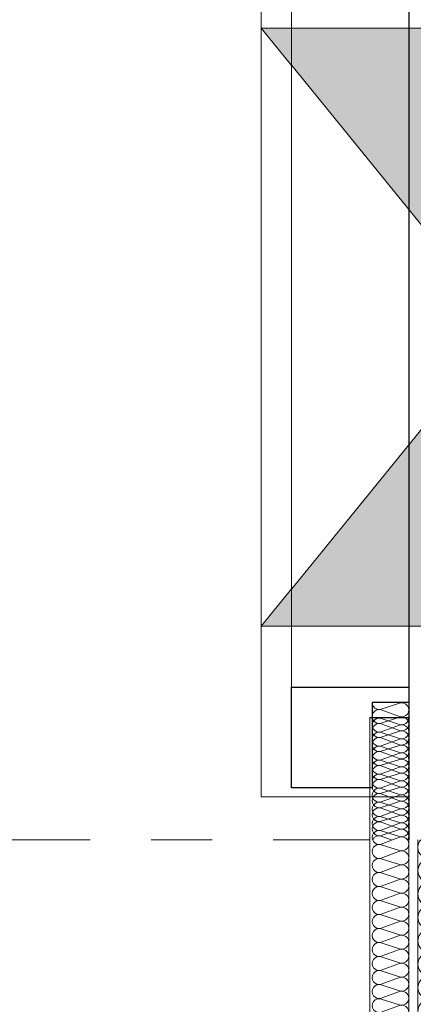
# Model space of a CAD drawing. Header units: metres. Extents: x -273 to 6, y -183 to 13.
# Tile 11 of 33: x -176.414 to -175.769, y -39.717 to -38.103. Entities that reach past the tile are written whole.
import ezdxf

# ---------------------------------------------------------------- set-up
doc = ezdxf.new("R2010")
doc.units = ezdxf.units.M
doc.header["$LTSCALE"] = 0.05
doc.header["$PDMODE"] = 1
doc.header["$PDSIZE"] = -2
doc.linetypes.add('Linienart-53', pattern=[5.291531, 3.175, -1.058062, 0.352704, -0.705764])
doc.layers.get('0').update_dxf_attribs({"lineweight": 25})
for name, color, linetype, lineweight, true_color in [('30 -33 Aussenwände- 7 Fassade_ Elemente', 7, 'Continuous', 9, 0x00aacc), ('30 -34 Innenwände- 11 Durchbruch', 4, 'Continuous', 9, 0x00ffff), ('70 -72 Beschriftung- 1 Beschriftung allgemein', 7, 'Continuous', 9, 0xff6633), ('70 -76 Bemaßung- 2 Allgemein', 7, 'Continuous', 5, 0x6666cc), ('CW-Unsichtbar', 7, 'Continuous', 9, 0x599559)]:
    doc.layers.add(name, color=color, linetype=linetype, lineweight=lineweight, true_color=true_color)
doc.layers.add('70 -71 Achsen- 1 Gebäudeachsen', color=7, linetype='Linienart-53', lineweight=18)
doc.layers.add('Keine', color=7, linetype='Continuous', lineweight=9)
doc.styles.add('Arial', font='arial.ttf')
doc.dimstyles.new('k+k 1_50', dxfattribs={"dimtxt": 0.100689, "dimasz": 0.05302, "dimexe": 0.05, "dimexo": 0.15, "dimgap": 0.01, "dimtad": 1, "dimdec": 3, "dimtxsty": 'Arial', "dimblk": 'VW_SLASH', "dimblk1": 'VW_SLASH', "dimblk2": 'VW_SLASH', "dimcen": 0, "dimdle": 0.05, "dimadec": 3, "dimazin": 0, "dimtfac": 0.75, "dimtdec": 3, "dimtix": 1, "dimtmove": 0, "dimatfit": 0, "dimldrblk": 'VW_SLASH-1', "dimfxl": 0.125, "dimfxlon": 1, "dimfrac": 2, "dimtolj": 1, "dimarcsym": 0})
doc.dimstyles.new('k+k_klein', dxfattribs={"dimtxt": 0.100689, "dimasz": 0.05302, "dimexe": 0.05, "dimexo": 0.15, "dimgap": 0.005, "dimtad": 1, "dimdec": 3, "dimtxsty": 'Arial', "dimblk": 'VW_SLASH-2', "dimblk1": 'VW_SLASH-2', "dimblk2": 'VW_SLASH-2', "dimcen": 0, "dimdle": 0.025, "dimadec": 3, "dimazin": 0, "dimtfac": 0.75, "dimtdec": 3, "dimtix": 1, "dimtmove": 0, "dimatfit": 0, "dimldrblk": 'VW_FILLEDARROW', "dimfxl": 0.1, "dimfxlon": 1, "dimfrac": 2, "dimtolj": 1, "dimarcsym": 0})

# ---------------------------------------------------------------- blocks, each defined once
blk = doc.blocks.new('Gruppe-1217')
at = {"layer": '30 -33 Aussenwände- 7 Fassade_ Elemente', "lineweight": 9, "transparency": 33554687, "flags": 128}
for points in [[(0.0715, -3.9999, 0.324435), (0.0843, -3.9957, 0.324435), (0.0843, -3.9822, 0.324435), (0.0715, -3.978), (0.0415, -3.9877, -0.324488), (0.0287, -3.9835, -0.324488), (0.0287, -3.97, -0.324488), (0.0415, -3.9658), (0.0715, -3.9769, 0.324435), (0.0843, -3.9727, 0.324435), (0.0843, -3.9592, 0.324435), (0.0715, -3.9551), (0.0415, -3.9647, -0.324488), (0.0287, -3.9605, -0.324488), (0.0287, -3.947, -0.324488), (0.0415, -3.9428), (0.0715, -3.9539, 0.324435), (0.0843, -3.9497, 0.324435), (0.0843, -3.9363, 0.324435), (0.0715, -3.9321), (0.0415, -3.9417, -0.688257), (0.0281, -3.925)], [(0.0854, -3.925, -0.374707), (0.0715, -3.931), (0.0554, -3.925)], [(0.0715, -4.1378, 1.372583), (0.0715, -4.1159), (0.0415, -4.1256, -1.372995), (0.0415, -4.1037), (0.0715, -4.1148, 1.372583), (0.0715, -4.0929), (0.0415, -4.1026, -1.372995), (0.0415, -4.0807), (0.0715, -4.0918, 1.372583), (0.0715, -4.07), (0.0415, -4.0796, -1.372995), (0.0415, -4.0578), (0.0715, -4.0688, 1.372583), (0.0715, -4.047), (0.0415, -4.0566, -1.372995), (0.0415, -4.0348), (0.0715, -4.0459, 1.372583), (0.0715, -4.024), (0.0415, -4.0336, -1.372995), (0.0415, -4.0118), (0.0715, -4.0229, 1.372583), (0.0715, -4.001), (0.0415, -4.0107, -1.372995), (0.0415, -3.9888), (0.0715, -3.9999, 1.372583), (0.0715, -3.978), (0.0415, -3.9877, -1.372995), (0.0415, -3.9658), (0.0715, -3.9769, 1.372583), (0.0715, -3.9551), (0.0415, -3.9647, -1.372995), (0.0415, -3.9428)], [(0.0865, -4.15, 0.513088), (0.0715, -4.1389), (0.0415, -4.1486, -1.372995), (0.0415, -4.1267), (0.0715, -4.1378, 1.372583), (0.0715, -4.1159), (0.0415, -4.1256, -1.372995), (0.0415, -4.1037), (0.0715, -4.1148, 1.372583), (0.0715, -4.0929)]]:
    blk.add_lwpolyline(points, format="xyb", dxfattribs=at)
blk = doc.blocks.new('Gruppe-1218')
at = {"layer": '30 -33 Aussenwände- 7 Fassade_ Elemente', "transparency": 33554687}
blk.add_blockref('Gruppe-1217', (0, 0), dxfattribs=at)
blk = doc.blocks.new('Dämmung-74')
at = {"layer": '30 -33 Aussenwände- 7 Fassade_ Elemente', "color": 7, "transparency": 33554687}
blk.add_blockref('Gruppe-1218', (0, 0), dxfattribs=at)
at = {"layer": '30 -33 Aussenwände- 7 Fassade_ Elemente', "color": 0, "flags": 1}
for tag in ['prm0_value', 'prm1_value', 'prm2_value', 'prm3_value', 'prm4_value', 'prm5_value', 'prm6_value', 'IFC_UUID', 'instanceID', 'prm0_name', 'prm0_type', 'prm1_name', 'prm1_type', 'prm2_name', 'prm2_type', 'prm3_name', 'prm3_type', 'prm4_name', 'prm4_type', 'prm5_name', 'prm5_type', 'prm6_name', 'prm6_type']:
    blk.add_attdef(tag, (-175.8387, -39.447), '', height=0.00018, dxfattribs=at)
blk = doc.blocks.new('Gruppe-1219')
at = {"color": 255}
blk.add_wipeout([(-176.018, -31.197), (-176.018, -39.447), (-175.221, -39.447), (-175.221, -31.197)], dxfattribs=at).dxf.layer = '30 -33 Aussenwände- 7 Fassade_ Elemente'
blk.add_wipeout([(-175.776, -31.422), (-175.381, -31.422), (-175.381, -39.222), (-175.776, -39.222), (-175.776, -39.377), (-176.018, -39.377), (-176.018, -31.267), (-175.776, -31.267)], dxfattribs=at).dxf.layer = '30 -33 Aussenwände- 7 Fassade_ Elemente'
at = {"layer": '30 -33 Aussenwände- 7 Fassade_ Elemente', "flags": 128}
blk.add_lwpolyline([(-175.776, -31.422), (-175.381, -31.422), (-175.381, -39.222), (-175.776, -39.222), (-175.776, -39.377), (-176.018, -39.377), (-176.018, -31.267), (-175.776, -31.267)], close=True, dxfattribs=at)
at = {"color": 255}
blk.add_wipeout([(-175.968, -31.447), (-175.968, -39.197), (-175.776, -39.197), (-175.776, -31.447)], dxfattribs=at).dxf.layer = '30 -33 Aussenwände- 7 Fassade_ Elemente'
at = {"layer": '30 -33 Aussenwände- 7 Fassade_ Elemente', "flags": 128}
blk.add_lwpolyline([(-175.968, -31.447), (-175.968, -39.197), (-175.776, -39.197), (-175.776, -31.447)], close=True, dxfattribs=at)
at = {"color": 255, "lineweight": 25}
blk.add_wipeout([(-175.776, -31.197), (-175.776, -39.447), (-175.661, -39.447), (-175.661, -39.222), (-175.503, -39.222), (-175.503, -31.422), (-175.646, -31.422), (-175.646, -31.197)], dxfattribs=at).dxf.layer = '30 -33 Aussenwände- 7 Fassade_ Elemente'
at = {"layer": '30 -33 Aussenwände- 7 Fassade_ Elemente', "lineweight": 25}
blk.add_line((-175.776, -31.197), (-175.776, -39.447), dxfattribs=at)
at = {"color": 255, "lineweight": 25}
blk.add_wipeout([(-175.776, -39.222), (-175.836, -39.222), (-175.836, -39.362), (-175.968, -39.362), (-175.968, -39.197), (-175.776, -39.197)], dxfattribs=at).dxf.layer = '30 -33 Aussenwände- 7 Fassade_ Elemente'
at = {"layer": '30 -33 Aussenwände- 7 Fassade_ Elemente', "lineweight": 25, "flags": 128}
blk.add_lwpolyline([(-175.776, -39.222), (-175.836, -39.222), (-175.836, -39.362), (-175.968, -39.362), (-175.968, -39.197), (-175.776, -39.197)], close=True, dxfattribs=at)
at = {"layer": '30 -33 Aussenwände- 7 Fassade_ Elemente', "rotation": 180}
blk.add_blockref('Dämmung-74', (-175.7495, -43.372), dxfattribs=at)
blk = doc.blocks.new('Gruppe-2064')
at = {"layer": '30 -33 Aussenwände- 7 Fassade_ Elemente', "lineweight": 9, "transparency": 33554687, "flags": 128}
for points in [[(0.1015, -3.9949, 0.324435), (0.1229, -3.9879, 0.324435), (0.1229, -3.9654, 0.324435), (0.1015, -3.9585), (0.0515, -3.9745, -0.324488), (0.0301, -3.9676, -0.324488), (0.0301, -3.9451, -0.324488), (0.0515, -3.9381), (0.1015, -3.9566, 0.324435), (0.1229, -3.9496, 0.324435), (0.1229, -3.9271, 0.324435), (0.1015, -3.9202), (0.0515, -3.9362, -0.324488), (0.0301, -3.9292, -0.324488), (0.0301, -3.9068, -0.324488), (0.0515, -3.8998), (0.1015, -3.9183, 0.324435), (0.1229, -3.9113, 0.324435), (0.1229, -3.8888, 0.324435), (0.1015, -3.8819), (0.0515, -3.8979, -0.760432), (0.0312, -3.8671)], [(0.1257, -3.8671, -0.422404), (0.1015, -3.88), (0.0667, -3.8671)], [(0.1015, -4.1864, 1.372583), (0.1015, -4.15), (0.0515, -4.166, -1.372995), (0.0515, -4.1296), (0.1015, -4.1481, 1.372583), (0.1015, -4.1117), (0.0515, -4.1277, -1.372995), (0.0515, -4.0913), (0.1015, -4.1098, 1.372583), (0.1015, -4.0734), (0.0515, -4.0894, -1.372995), (0.0515, -4.053), (0.1015, -4.0715, 1.372583), (0.1015, -4.0351), (0.0515, -4.0511, -1.372995), (0.0515, -4.0147), (0.1015, -4.0332, 1.372583), (0.1015, -3.9968), (0.0515, -4.0128, -1.372995), (0.0515, -3.9764), (0.1015, -3.9949, 1.372583), (0.1015, -3.9585), (0.0515, -3.9745, -1.372995), (0.0515, -3.9381), (0.1015, -3.9566, 1.372583), (0.1015, -3.9202), (0.0515, -3.9362, -1.372995), (0.0515, -3.8998)], [(0.1265, -4.2068, 0.513088), (0.1015, -4.1883), (0.0515, -4.2043, -1.372995), (0.0515, -4.1679), (0.1015, -4.1864, 1.372583), (0.1015, -4.15), (0.0515, -4.166, -1.372995), (0.0515, -4.1296), (0.1015, -4.1481, 1.372583), (0.1015, -4.1117)]]:
    blk.add_lwpolyline(points, format="xyb", dxfattribs=at)
blk = doc.blocks.new('Gruppe-2065')
at = {"layer": '30 -33 Aussenwände- 7 Fassade_ Elemente', "transparency": 33554687}
blk.add_blockref('Gruppe-2064', (0, 0), dxfattribs=at)
blk = doc.blocks.new('Dämmung-154')
at = {"layer": '30 -33 Aussenwände- 7 Fassade_ Elemente', "color": 7, "transparency": 33554687}
blk.add_blockref('Gruppe-2065', (0, 0), dxfattribs=at)
at = {"layer": '30 -33 Aussenwände- 7 Fassade_ Elemente', "color": 0, "flags": 1}
for tag in ['IFC_UUID', 'instanceID', 'prm0_name', 'prm0_type', 'prm0_value', 'prm1_name', 'prm1_type', 'prm1_value', 'prm2_name', 'prm2_type', 'prm2_value', 'prm3_name', 'prm3_type', 'prm3_value', 'prm4_name', 'prm4_type', 'prm4_value', 'prm5_name', 'prm5_type', 'prm5_value', 'prm6_name', 'prm6_type', 'prm6_value']:
    blk.add_attdef(tag, (-175.8017, -39.7867), '', height=0.00018, dxfattribs=at)
blk = doc.blocks.new('Gruppe-2067')
at = {"layer": '30 -33 Aussenwände- 7 Fassade_ Elemente', "lineweight": 9, "transparency": 33554687, "flags": 128}
for points in [[(0.1016, -4.0654, 0.324435), (0.1229, -4.0584, 0.324435), (0.1229, -4.036, 0.324435), (0.1016, -4.029), (0.0516, -4.045, -0.324488), (0.0302, -4.038, -0.324488), (0.0302, -4.0155, -0.324488), (0.0516, -4.0086), (0.1016, -4.0271, 0.324435), (0.1229, -4.0201, 0.324435), (0.123, -3.9977, 0.324435), (0.1016, -3.9907), (0.0516, -4.0067, -0.324488), (0.0302, -3.9997, -0.324488), (0.0303, -3.9772, -0.324488), (0.0516, -3.9703), (0.1016, -3.9888, 0.324435), (0.123, -3.9818, 0.324435), (0.123, -3.9594, 0.324435), (0.1016, -3.9524), (0.0516, -3.9684, -0.324488), (0.0303, -3.9614, -0.324488), (0.0303, -3.9389, -0.324488), (0.0517, -3.932), (0.1016, -3.9505, 0.695025), (0.1239, -3.9223)], [(0.076, -3.9223), (0.0517, -3.9301, -0.339144), (0.0297, -3.9223)], [(0.1015, -4.142, 1.372583), (0.1015, -4.1056), (0.0515, -4.1216, -1.372995), (0.0515, -4.0852), (0.1015, -4.1037, 1.372583), (0.1016, -4.0673), (0.0515, -4.0833, -1.372995), (0.0516, -4.0469), (0.1016, -4.0654, 1.372583), (0.1016, -4.029), (0.0516, -4.045, -1.372995), (0.0516, -4.0086), (0.1016, -4.0271, 1.372583), (0.1016, -3.9907), (0.0516, -4.0067, -1.372995), (0.0516, -3.9703)], [(0.1265, -4.1624, 0.513088), (0.1015, -4.1439), (0.0515, -4.1599, -1.372995), (0.0515, -4.1235), (0.1015, -4.142, 1.372583), (0.1015, -4.1056), (0.0515, -4.1216, -1.372995), (0.0515, -4.0852), (0.1015, -4.1037, 1.372583), (0.1016, -4.0673)]]:
    blk.add_lwpolyline(points, format="xyb", dxfattribs=at)
blk = doc.blocks.new('Gruppe-2068')
at = {"layer": '30 -33 Aussenwände- 7 Fassade_ Elemente', "transparency": 33554687}
blk.add_blockref('Gruppe-2067', (0, 0), dxfattribs=at)
blk = doc.blocks.new('Dämmung-155')
at = {"layer": '30 -33 Aussenwände- 7 Fassade_ Elemente', "color": 7, "transparency": 33554687}
blk.add_blockref('Gruppe-2068', (0, 0), dxfattribs=at)
at = {"layer": '30 -33 Aussenwände- 7 Fassade_ Elemente', "color": 0, "flags": 1}
for tag in ['IFC_UUID', 'instanceID', 'prm0_name', 'prm0_type', 'prm0_value', 'prm1_name', 'prm1_type', 'prm1_value', 'prm2_name', 'prm2_type', 'prm2_value', 'prm3_name', 'prm3_type', 'prm3_value', 'prm4_name', 'prm4_type', 'prm4_value', 'prm5_name', 'prm5_type', 'prm5_value', 'prm6_name', 'prm6_type', 'prm6_value']:
    blk.add_attdef(tag, (-175.6611, -39.7915), '', height=0.00018, dxfattribs=at)
blk = doc.blocks.new('Gruppe-2070')
at = {"layer": '30 -33 Aussenwände- 7 Fassade_ Elemente', "lineweight": 9, "transparency": 33554687, "flags": 128}
for points in [[(0.0715, -3.8254, 0.324435), (0.0843, -3.8212, 0.324435), (0.0843, -3.8077, 0.324435), (0.0715, -3.8035), (0.0415, -3.8131, -0.324488), (0.0287, -3.809, -0.324488), (0.0287, -3.7955, -0.324488), (0.0415, -3.7913), (0.0715, -3.8024, 0.324435), (0.0843, -3.7982, 0.324435), (0.0843, -3.7847, 0.324435), (0.0715, -3.7805), (0.0415, -3.7902, -0.324488), (0.0287, -3.786, -0.324488), (0.0287, -3.7725, -0.324488), (0.0415, -3.7683), (0.0715, -3.7794, 0.324435), (0.0843, -3.7752, 0.324435), (0.0843, -3.7617, 0.324435), (0.0715, -3.7575), (0.0415, -3.7672, -0.324488), (0.0287, -3.763, -0.324488), (0.0287, -3.7495, -0.324488), (0.0415, -3.7453), (0.0715, -3.7564, 0.603544), (0.086, -3.7422)], [(0.0477, -3.7422), (0.0415, -3.7442, -0.252918), (0.0308, -3.7422)], [(0.0715, -4.285, 1.372583), (0.0715, -4.2631), (0.0415, -4.2728, -1.372995), (0.0415, -4.2509), (0.0715, -4.262, 1.372583), (0.0715, -4.2402), (0.0415, -4.2498, -1.372995), (0.0415, -4.2279), (0.0715, -4.239, 1.372583), (0.0715, -4.2172), (0.0415, -4.2268, -1.372995), (0.0415, -4.205), (0.0715, -4.216, 1.372583), (0.0715, -4.1942), (0.0415, -4.2038, -1.372995), (0.0415, -4.182), (0.0715, -4.1931, 1.372583), (0.0715, -4.1712), (0.0415, -4.1809, -1.372995), (0.0415, -4.159), (0.0715, -4.1701, 1.372583), (0.0715, -4.1482), (0.0415, -4.1579, -1.372995), (0.0415, -4.136), (0.0715, -4.1471, 1.372583), (0.0715, -4.1252), (0.0415, -4.1349, -1.372995), (0.0415, -4.113), (0.0715, -4.1241, 1.372583), (0.0715, -4.1023), (0.0415, -4.1119, -1.372995), (0.0415, -4.09), (0.0715, -4.1011, 1.372583), (0.0715, -4.0793), (0.0415, -4.0889, -1.372995), (0.0415, -4.0671), (0.0715, -4.0782, 1.372583), (0.0715, -4.0563), (0.0415, -4.0659, -1.372995), (0.0415, -4.0441), (0.0715, -4.0552, 1.372583), (0.0715, -4.0333), (0.0415, -4.043, -1.372995), (0.0415, -4.0211), (0.0715, -4.0322, 1.372583), (0.0715, -4.0103), (0.0415, -4.02, -1.372995), (0.0415, -3.9981), (0.0715, -4.0092, 1.372583), (0.0715, -3.9874), (0.0415, -3.997, -1.372995), (0.0415, -3.9751), (0.0715, -3.9862, 1.372583), (0.0715, -3.9644), (0.0415, -3.974, -1.372995), (0.0415, -3.9522), (0.0715, -3.9632, 1.372583), (0.0715, -3.9414), (0.0415, -3.951, -1.372995), (0.0415, -3.9292), (0.0715, -3.9403, 1.372583), (0.0715, -3.9184), (0.0415, -3.9281, -1.372995), (0.0415, -3.9062), (0.0715, -3.9173, 1.372583), (0.0715, -3.8954), (0.0415, -3.9051, -1.372995), (0.0415, -3.8832), (0.0715, -3.8943, 1.372583), (0.0715, -3.8724), (0.0415, -3.8821, -1.372995), (0.0415, -3.8602), (0.0715, -3.8713, 1.372583), (0.0715, -3.8495), (0.0415, -3.8591, -1.372995), (0.0415, -3.8373), (0.0715, -3.8483, 1.372583), (0.0715, -3.8265), (0.0415, -3.8361, -1.372995), (0.0415, -3.8143), (0.0715, -3.8254, 1.372583), (0.0715, -3.8035), (0.0415, -3.8131, -1.372995), (0.0415, -3.7913), (0.0715, -3.8024, 1.372583), (0.0715, -3.7805), (0.0415, -3.7902, -1.372995), (0.0415, -3.7683)], [(0.0865, -4.2972, 0.513088), (0.0715, -4.2861), (0.0415, -4.2958, -1.372995), (0.0415, -4.2739), (0.0715, -4.285, 1.372583), (0.0715, -4.2631), (0.0415, -4.2728, -1.372995), (0.0415, -4.2509), (0.0715, -4.262, 1.372583), (0.0715, -4.2402)]]:
    blk.add_lwpolyline(points, format="xyb", dxfattribs=at)
blk = doc.blocks.new('Gruppe-2071')
at = {"layer": '30 -33 Aussenwände- 7 Fassade_ Elemente', "transparency": 33554687}
blk.add_blockref('Gruppe-2070', (0, 0), dxfattribs=at)
blk = doc.blocks.new('Dämmung-156')
at = {"layer": '30 -33 Aussenwände- 7 Fassade_ Elemente', "color": 7, "transparency": 33554687}
blk.add_blockref('Gruppe-2071', (0, 0), dxfattribs=at)
at = {"layer": '30 -33 Aussenwände- 7 Fassade_ Elemente', "color": 0, "flags": 1}
for tag in ['prm0_value', 'prm1_value', 'prm2_value', 'prm3_value', 'prm4_value', 'prm5_value', 'prm6_value', 'IFC_UUID', 'instanceID', 'prm0_name', 'prm0_type', 'prm1_name', 'prm1_type', 'prm2_name', 'prm2_type', 'prm3_name', 'prm3_type', 'prm4_name', 'prm4_type', 'prm5_name', 'prm5_type', 'prm6_name', 'prm6_type']:
    blk.add_attdef(tag, (-175.8387, -39.802), '', height=0.00018, dxfattribs=at)
blk = doc.blocks.new('Gruppe-2073')
at = {"layer": '30 -33 Aussenwände- 7 Fassade_ Elemente', "lineweight": 9, "transparency": 33554687, "flags": 128}
for points in [[(0.0715, -3.7564, 0.324435), (0.0843, -3.7522, 0.324435), (0.0843, -3.7387, 0.324435), (0.0715, -3.7346), (0.0415, -3.7442, -0.324488), (0.0287, -3.74, -0.324488), (0.0287, -3.7265, -0.324488), (0.0415, -3.7223), (0.0715, -3.7334, 0.324435), (0.0843, -3.7292, 0.324435), (0.0843, -3.7158, 0.324435), (0.0715, -3.7116), (0.0415, -3.7212, -0.324488), (0.0287, -3.717, -0.324488), (0.0287, -3.7035, -0.324488), (0.0415, -3.6994), (0.0715, -3.7105, 0.324435), (0.0843, -3.7063, 0.324435), (0.0843, -3.6928, 0.324435), (0.0715, -3.6886), (0.0415, -3.6982, -0.657726), (0.0276, -3.6824)], [(0.0849, -3.6824, -0.350876), (0.0715, -3.6875), (0.0577, -3.6824)], [(0.0715, -4.285, 1.372583), (0.0715, -4.2631), (0.0415, -4.2728, -1.372995), (0.0415, -4.2509), (0.0715, -4.262, 1.372583), (0.0715, -4.2402), (0.0415, -4.2498, -1.372995), (0.0415, -4.2279), (0.0715, -4.239, 1.372583), (0.0715, -4.2172), (0.0415, -4.2268, -1.372995), (0.0415, -4.205), (0.0715, -4.216, 1.372583), (0.0715, -4.1942), (0.0415, -4.2038, -1.372995), (0.0415, -4.182), (0.0715, -4.1931, 1.372583), (0.0715, -4.1712), (0.0415, -4.1809, -1.372995), (0.0415, -4.159), (0.0715, -4.1701, 1.372583), (0.0715, -4.1482), (0.0415, -4.1579, -1.372995), (0.0415, -4.136), (0.0715, -4.1471, 1.372583), (0.0715, -4.1252), (0.0415, -4.1349, -1.372995), (0.0415, -4.113), (0.0715, -4.1241, 1.372583), (0.0715, -4.1023), (0.0415, -4.1119, -1.372995), (0.0415, -4.09), (0.0715, -4.1011, 1.372583), (0.0715, -4.0793), (0.0415, -4.0889, -1.372995), (0.0415, -4.0671), (0.0715, -4.0782, 1.372583), (0.0715, -4.0563), (0.0415, -4.0659, -1.372995), (0.0415, -4.0441), (0.0715, -4.0552, 1.372583), (0.0715, -4.0333), (0.0415, -4.043, -1.372995), (0.0415, -4.0211), (0.0715, -4.0322, 1.372583), (0.0715, -4.0103), (0.0415, -4.02, -1.372995), (0.0415, -3.9981), (0.0715, -4.0092, 1.372583), (0.0715, -3.9874), (0.0415, -3.997, -1.372995), (0.0415, -3.9751), (0.0715, -3.9862, 1.372583), (0.0715, -3.9644), (0.0415, -3.974, -1.372995), (0.0415, -3.9522), (0.0715, -3.9632, 1.372583), (0.0715, -3.9414), (0.0415, -3.951, -1.372995), (0.0415, -3.9292), (0.0715, -3.9403, 1.372583), (0.0715, -3.9184), (0.0415, -3.9281, -1.372995), (0.0415, -3.9062), (0.0715, -3.9173, 1.372583), (0.0715, -3.8954), (0.0415, -3.9051, -1.372995), (0.0415, -3.8832), (0.0715, -3.8943, 1.372583), (0.0715, -3.8724), (0.0415, -3.8821, -1.372995), (0.0415, -3.8602), (0.0715, -3.8713, 1.372583), (0.0715, -3.8495), (0.0415, -3.8591, -1.372995), (0.0415, -3.8373), (0.0715, -3.8483, 1.372583), (0.0715, -3.8265), (0.0415, -3.8361, -1.372995), (0.0415, -3.8143), (0.0715, -3.8254, 1.372583), (0.0715, -3.8035), (0.0415, -3.8131, -1.372995), (0.0415, -3.7913), (0.0715, -3.8024, 1.372583), (0.0715, -3.7805), (0.0415, -3.7902, -1.372995), (0.0415, -3.7683), (0.0715, -3.7794, 1.372583), (0.0715, -3.7575), (0.0415, -3.7672, -1.372995), (0.0415, -3.7453), (0.0715, -3.7564, 1.372583), (0.0715, -3.7346), (0.0415, -3.7442, -1.372995), (0.0415, -3.7223), (0.0715, -3.7334, 1.372583), (0.0715, -3.7116), (0.0415, -3.7212, -1.372995), (0.0415, -3.6994)], [(0.0865, -4.2972, 0.513088), (0.0715, -4.2861), (0.0415, -4.2958, -1.372995), (0.0415, -4.2739), (0.0715, -4.285, 1.372583), (0.0715, -4.2631), (0.0415, -4.2728, -1.372995), (0.0415, -4.2509), (0.0715, -4.262, 1.372583), (0.0715, -4.2402)]]:
    blk.add_lwpolyline(points, format="xyb", dxfattribs=at)
blk = doc.blocks.new('Gruppe-2074')
at = {"layer": '30 -33 Aussenwände- 7 Fassade_ Elemente', "transparency": 33554687}
blk.add_blockref('Gruppe-2073', (0, 0), dxfattribs=at)
blk = doc.blocks.new('Dämmung-157')
at = {"layer": '30 -33 Aussenwände- 7 Fassade_ Elemente', "color": 7, "transparency": 33554687}
blk.add_blockref('Gruppe-2074', (0, 0), dxfattribs=at)
at = {"layer": '30 -33 Aussenwände- 7 Fassade_ Elemente', "color": 0, "flags": 1}
for tag in ['IFC_UUID', 'instanceID', 'prm0_name', 'prm0_type', 'prm0_value', 'prm1_name', 'prm1_type', 'prm1_value', 'prm2_name', 'prm2_type', 'prm2_value', 'prm3_name', 'prm3_type', 'prm3_value', 'prm4_name', 'prm4_type', 'prm4_value', 'prm5_name', 'prm5_type', 'prm5_value', 'prm6_name', 'prm6_type', 'prm6_value']:
    blk.add_attdef(tag, (-175.836, -39.8722), '', height=0.00018, dxfattribs=at)
blk = doc.blocks.new('Gruppe-2075')
at = {"layer": '30 -33 Aussenwände- 7 Fassade_ Elemente', "lineweight": 9}
for p, q in [((-175.84, -39.866), (-175.84, -39.247)), ((-175.84, -39.247), (-175.776, -39.247)), ((-175.351, -39.866), (-175.84, -39.866))]:
    blk.add_line(p, q, dxfattribs=at)
at = {"layer": '30 -33 Aussenwände- 7 Fassade_ Elemente', "lineweight": 25}
for p, q in [((-175.84, -39.247), (-175.776, -39.247)), ((-175.2212, -39.8019), (-175.2212, -39.8659))]:
    blk.add_line(p, q, dxfattribs=at)
at = {"layer": '30 -33 Aussenwände- 7 Fassade_ Elemente'}
for p, q in [((-175.421, -39.497), (-175.421, -39.397)), ((-175.471, -39.447), (-175.371, -39.447))]:
    blk.add_line(p, q, dxfattribs=at)
at = {"layer": '30 -33 Aussenwände- 7 Fassade_ Elemente', "lineweight": 9, "flags": 128}
for points in [[(-175.4461, -39.802), (-175.776, -39.8018), (-175.776, -39.447)], [(-175.4461, -39.787), (-175.761, -39.7868), (-175.761, -39.447)], [(-175.446, -39.687), (-175.661, -39.6869), (-175.661, -39.447)]]:
    blk.add_lwpolyline(points, dxfattribs=at)
at = {"layer": '70 -72 Beschriftung- 1 Beschriftung allgemein', "flags": 128}
blk.add_lwpolyline([(-175.421, -39.647), (-175.621, -39.647), (-175.621, -39.247)], dxfattribs=at)
at = {"layer": '30 -33 Aussenwände- 7 Fassade_ Elemente', "xscale": -1, "rotation": 180}
blk.add_blockref('Dämmung-156', (-175.8625, -43.5442), dxfattribs=at)
at = {"layer": '30 -33 Aussenwände- 7 Fassade_ Elemente'}
blk.add_blockref('Dämmung-154', (-175.7875, -35.5799), dxfattribs=at)
at = {"layer": '30 -33 Aussenwände- 7 Fassade_ Elemente', "rotation": 90}
for name, p in [('Dämmung-155', (-179.5833, -39.8135)), ('Dämmung-157', (-179.5184, -39.8884))]:
    blk.add_blockref(name, p, dxfattribs=at)
blk = doc.blocks.new('_00-EG_Tragwerk (2D)')
at = {"layer": '30 -33 Aussenwände- 7 Fassade_ Elemente', "color": 7}
blk.add_blockref('Gruppe-1219', (0, 0), dxfattribs=at)
blk.add_blockref('Gruppe-2075', (0, 0), dxfattribs=at)
blk = doc.blocks.new('Gruppe-13762')
at = {"layer": '30 -34 Innenwände- 11 Durchbruch', "linetype": 'Continuous', "lineweight": 0}
blk.add_hatch(color=4, dxfattribs=at).paths.add_polyline_path([(-176.018, -38.117), (-175.221, -38.117), (-176.018, -39.097), (-175.221, -39.097)])
at = {"layer": '30 -34 Innenwände- 11 Durchbruch', "flags": 128}
blk.add_lwpolyline([(-176.018, -38.117), (-175.221, -38.117), (-176.018, -39.097), (-175.221, -39.097)], close=True, dxfattribs=at)
blk = doc.blocks.new('Gruppe-13763')
at = {"layer": '30 -34 Innenwände- 11 Durchbruch', "flags": 128}
blk.add_lwpolyline([(-176.018, -39.097), (-176.018, -38.117), (-175.221, -39.097), (-175.221, -38.117)], close=True, dxfattribs=at)
blk = doc.blocks.new('Gruppe-13765')
at = {"layer": '30 -34 Innenwände- 11 Durchbruch'}
for name in ['Gruppe-13762', 'Gruppe-13763']:
    blk.add_blockref(name, (0, 0), dxfattribs=at)
blk = doc.blocks.new('Gruppe-13766')
at = {"layer": 'CW-Unsichtbar', "linetype": 'Continuous', "lineweight": 5, "transparency": 33554687}
blk.add_point((-176.018, -38.607), dxfattribs=at)
at = {"layer": '30 -34 Innenwände- 11 Durchbruch', "color": 7, "transparency": 33554687}
blk.add_blockref('Gruppe-13765', (0, 0), dxfattribs=at)
at = {"layer": '30 -34 Innenwände- 11 Durchbruch', "color": 0, "flags": 1}
for tag in ['IFC_UUID', 'instanceID', 'prm0_name', 'prm0_type', 'prm0_value', 'prm1_name', 'prm1_type', 'prm1_value', 'prm2_name', 'prm2_type', 'prm2_value', 'prm3_name', 'prm3_type', 'prm3_value', 'prm4_name', 'prm4_type', 'prm4_value', 'prm5_name', 'prm5_type', 'prm5_value', 'prm6_name', 'prm6_type', 'prm6_value', 'prm7_name', 'prm7_type', 'prm7_value']:
    blk.add_attdef(tag, (-176.018, -39.384), '', height=0.00018, dxfattribs=at)
blk = doc.blocks.new('_EG_2D  (2D)')
at = {"layer": '30 -34 Innenwände- 11 Durchbruch'}
blk.add_blockref('Gruppe-13766', (0, 0), dxfattribs=at)
blk = doc.blocks.new('VW_SLASH')
at = {"color": 0, "linetype": 'ByBlock', "lineweight": -2, "transparency": 16777216}
blk.add_line((0.943, 0), (-1, 0), dxfattribs=at)
at = {"color": 0, "lineweight": 20, "transparency": 16777216, "flags": 128}
blk.add_lwpolyline([(0.5, 0.5), (-0.5, -0.5)], dxfattribs=at)
blk = doc.blocks.new('*D15159')
at = {"layer": '70 -76 Bemaßung- 2 Allgemein', "color": 0, "lineweight": -2}
for p, q in [((-176.018, -43.147), (-176.018, -43.322)), ((-175.381, -43.147), (-175.381, -43.322)), ((-175.434, -43.272), (-175.965, -43.272))]:
    blk.add_line(p, q, dxfattribs=at)
at = {"layer": 'Defpoints', "color": 0}
for p in [(-175.381, -39.222), (-176.018, -39.407), (-176.018, -43.272)]:
    blk.add_point(p, dxfattribs=at)
at = {"layer": '70 -76 Bemaßung- 2 Allgemein', "color": 0, "lineweight": -2, "xscale": 0.05302001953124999, "yscale": 0.05302001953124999, "zscale": 0.05302001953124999, "rotation": 180}
blk.add_blockref('VW_SLASH', (-176.018, -43.272), dxfattribs=at)
at = {"layer": '70 -76 Bemaßung- 2 Allgemein', "color": 0, "lineweight": -2, "xscale": 0.05302001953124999, "yscale": 0.05302001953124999, "zscale": 0.05302001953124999}
blk.add_blockref('VW_SLASH', (-175.381, -43.272), dxfattribs=at)
at = {"layer": '70 -76 Bemaßung- 2 Allgemein', "color": 0, "insert": (-175.6995, -43.1947), "char_height": 0.100689, "attachment_point": 5, "style": 'Arial'}
blk.add_mtext('\\A1;63\\S7^ ;', dxfattribs=at)
blk = doc.blocks.new('VW_SLASH-1')
at = {"color": 0, "linetype": 'ByBlock', "lineweight": -2, "transparency": 16777216}
blk.add_line((0.943, 0), (-1, 0), dxfattribs=at)
at = {"color": 0, "lineweight": 5, "transparency": 16777216, "flags": 128}
blk.add_lwpolyline([(0.5, 0.5), (-0.5, -0.5)], dxfattribs=at)
blk = doc.blocks.new('*D15206')
at = {"layer": '70 -76 Bemaßung- 2 Allgemein', "color": 0, "lineweight": -2}
for p, q in [((-176.643, -39.407), (-176.818, -39.407)), ((-176.768, -39.991), (-176.768, -39.4601)), ((-176.643, -40.044), (-176.818, -40.044))]:
    blk.add_line(p, q, dxfattribs=at)
at = {"layer": 'Defpoints', "color": 0}
for p in [(-176.768, -39.407), (-175.196, -39.407), (-175.381, -40.044)]:
    blk.add_point(p, dxfattribs=at)
at = {"layer": '70 -76 Bemaßung- 2 Allgemein', "color": 0, "lineweight": -2, "xscale": 0.05302001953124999, "yscale": 0.05302001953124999, "zscale": 0.05302001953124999}
for p, rotation in [((-176.768, -39.407), 90), ((-176.768, -40.044), 270)]:
    blk.add_blockref('VW_SLASH', p, dxfattribs=dict(at, rotation=rotation))
at = {"layer": '70 -76 Bemaßung- 2 Allgemein', "color": 0, "insert": (-176.8453, -39.7255), "char_height": 0.100689, "attachment_point": 5, "rotation": 90, "style": 'Arial'}
blk.add_mtext('\\A1;63\\S7^ ;', dxfattribs=at)
blk = doc.blocks.new('VW_SLASH-2')
at = {"color": 0, "linetype": 'ByBlock', "lineweight": -2, "transparency": 16777216}
blk.add_line((0.472, 0), (-1, 0), dxfattribs=at)
at = {"color": 0, "lineweight": 5, "transparency": 16777216, "flags": 128}
blk.add_lwpolyline([(0.5, 0.5), (-0.5, -0.5)], dxfattribs=at)
blk = doc.blocks.new('*D17295')
at = {"layer": '70 -76 Bemaßung- 2 Allgemein', "color": 0, "lineweight": -2}
for p, q in [((-176.018, -44.672), (-176.018, -44.822)), ((-175.421, -44.672), (-175.421, -44.822)), ((-175.474, -44.772), (-175.965, -44.772))]:
    blk.add_line(p, q, dxfattribs=at)
at = {"layer": 'Defpoints', "color": 0}
for p in [(-176.018, -39.397), (-175.421, -39.447), (-176.018, -44.772)]:
    blk.add_point(p, dxfattribs=at)
at = {"layer": '70 -76 Bemaßung- 2 Allgemein', "color": 0, "lineweight": -2, "xscale": 0.05302001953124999, "yscale": 0.05302001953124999, "zscale": 0.05302001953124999, "rotation": 180}
blk.add_blockref('VW_SLASH-2', (-176.018, -44.772), dxfattribs=at)
at = {"layer": '70 -76 Bemaßung- 2 Allgemein', "color": 0, "lineweight": -2, "xscale": 0.05302001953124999, "yscale": 0.05302001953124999, "zscale": 0.05302001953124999}
blk.add_blockref('VW_SLASH-2', (-175.421, -44.772), dxfattribs=at)
at = {"layer": '70 -76 Bemaßung- 2 Allgemein', "color": 0, "insert": (-175.7195, -44.6997), "char_height": 0.100689, "attachment_point": 5, "style": 'Arial'}
blk.add_mtext('\\A1;59\\S7^ ;', dxfattribs=at)
blk = doc.blocks.new('VW_FILLEDARROW')
at = {"linetype": 'Continuous', "lineweight": 0, "transparency": 16777216}
blk.add_hatch(color=0, dxfattribs=at).paths.add_polyline_path([(-2.829, 0.758), (0, 0), (-2.829, -0.758)])
at = {"color": 0, "lineweight": 5, "transparency": 16777216, "flags": 128}
blk.add_lwpolyline([(-2.829, 0.758), (0, 0), (-2.829, -0.758)], close=True, dxfattribs=at)
blk = doc.blocks.new('*D17307')
at = {"layer": '70 -76 Bemaßung- 2 Allgemein', "color": 0, "lineweight": -2}
for p, q in [((-176.018, -44.172), (-176.018, -44.322)), ((-175.84, -44.172), (-175.84, -44.322)), ((-176.071, -44.272), (-176.124, -44.272)), ((-175.84, -44.272), (-176.018, -44.272)), ((-175.787, -44.272), (-175.734, -44.272))]:
    blk.add_line(p, q, dxfattribs=at)
at = {"layer": 'Defpoints', "color": 0}
for p in [(-176.018, -39.397), (-175.84, -39.866), (-176.018, -44.272)]:
    blk.add_point(p, dxfattribs=at)
at = {"layer": '70 -76 Bemaßung- 2 Allgemein', "color": 0, "lineweight": -2, "xscale": 0.05302001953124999, "yscale": 0.05302001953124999, "zscale": 0.05302001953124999}
blk.add_blockref('VW_SLASH-2', (-176.018, -44.272), dxfattribs=at)
at = {"layer": '70 -76 Bemaßung- 2 Allgemein', "color": 0, "lineweight": -2, "xscale": 0.05302001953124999, "yscale": 0.05302001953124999, "zscale": 0.05302001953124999, "rotation": 180}
blk.add_blockref('VW_SLASH-2', (-175.84, -44.272), dxfattribs=at)
at = {"layer": '70 -76 Bemaßung- 2 Allgemein', "color": 0, "insert": (-175.929, -44.5416), "char_height": 0.100689, "attachment_point": 5, "style": 'Arial'}
blk.add_mtext('\\A1;17\\S8^ ;', dxfattribs=at)
blk = doc.blocks.new('*D17540')
at = {"layer": '70 -76 Bemaßung- 2 Allgemein', "color": 0, "lineweight": -2}
for p, q in [((-177.668, -35.572), (-177.818, -35.572)), ((-177.768, -39.324), (-177.768, -35.6251)), ((-177.668, -39.377), (-177.818, -39.377))]:
    blk.add_line(p, q, dxfattribs=at)
at = {"layer": 'Defpoints', "color": 0}
for p in [(-177.768, -35.572), (-176.018, -35.572), (-176.018, -39.377)]:
    blk.add_point(p, dxfattribs=at)
at = {"layer": '70 -76 Bemaßung- 2 Allgemein', "color": 0, "lineweight": -2, "xscale": 0.05302001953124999, "yscale": 0.05302001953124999, "zscale": 0.05302001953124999}
for p, rotation in [((-177.768, -35.572), 90), ((-177.768, -39.377), 270)]:
    blk.add_blockref('VW_SLASH-2', p, dxfattribs=dict(at, rotation=rotation))
at = {"layer": '70 -76 Bemaßung- 2 Allgemein', "color": 0, "insert": (-177.8552, -37.4745), "char_height": 0.100689, "attachment_point": 5, "rotation": 90, "style": 'Arial'}
blk.add_mtext('\\A1;3,80\\S5^ ;', dxfattribs=at)
blk = doc.blocks.new('*D17541')
at = {"layer": '70 -76 Bemaßung- 2 Allgemein', "color": 0, "lineweight": -2}
for p, q in [((-177.768, -39.324), (-177.768, -39.271)), ((-177.668, -39.377), (-177.818, -39.377)), ((-177.768, -39.447), (-177.768, -39.377)), ((-177.668, -39.447), (-177.818, -39.447)), ((-177.768, -39.5001), (-177.768, -39.5531))]:
    blk.add_line(p, q, dxfattribs=at)
at = {"layer": 'Defpoints', "color": 0}
for p in [(-177.768, -39.377), (-176.018, -39.377), (-177.268, -39.447)]:
    blk.add_point(p, dxfattribs=at)
at = {"layer": '70 -76 Bemaßung- 2 Allgemein', "color": 0, "lineweight": -2, "xscale": 0.05302001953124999, "yscale": 0.05302001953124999, "zscale": 0.05302001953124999}
for p, rotation in [((-177.768, -39.377), 270), ((-177.768, -39.447), 90)]:
    blk.add_blockref('VW_SLASH-2', p, dxfattribs=dict(at, rotation=rotation))
at = {"layer": '70 -76 Bemaßung- 2 Allgemein', "color": 0, "insert": (-177.8833, -39.412), "char_height": 0.10069, "attachment_point": 5, "rotation": 90, "style": 'Arial'}
blk.add_mtext('\\A1;7', dxfattribs=at)
blk = doc.blocks.new('_Achsen (3D)')
at = {"layer": '70 -71 Achsen- 1 Gebäudeachsen', "transparency": 33554687}
blk.add_line((-179.668, -39.447), (3.826, -39.447), dxfattribs=at)
blk = doc.blocks.new('Gruppe-14201')
at = {"layer": '70 -76 Bemaßung- 2 Allgemein'}
dim = blk.add_linear_dim(base=(-176.018, -43.272), p1=(-175.381, -39.222), p2=(-176.018, -39.407), text='63\\S7^ ;', dimstyle='k+k 1_50', override={"dimtxt": 0.100689, "dimgap": 0.01, "dimpost": '<>', "dimtxsty": 'Arial', "dimtmove": 2}, dxfattribs=at)
dim.commit()
dim.dimension.update_dxf_attribs({"geometry": '*D15159', "text_midpoint": (-175.6995, -43.1947)})
blk = doc.blocks.new('Gruppe-14202')
at = {"layer": '70 -76 Bemaßung- 2 Allgemein'}
dim = blk.add_linear_dim(base=(-176.768, -39.407), p1=(-175.381, -40.044), p2=(-175.196, -39.407), angle=270, text='63\\S7^ ;', dimstyle='k+k 1_50', override={"dimtxt": 0.100689, "dimgap": 0.01, "dimpost": '<>', "dimtxsty": 'Arial', "dimtmove": 2}, dxfattribs=at)
dim.commit()
dim.dimension.update_dxf_attribs({"geometry": '*D15206', "text_midpoint": (-176.8453, -39.7255)})
blk = doc.blocks.new('Gruppe-14515')
at = {"layer": '70 -76 Bemaßung- 2 Allgemein'}
dim = blk.add_linear_dim(base=(-176.01799996, -44.77204198), p1=(-175.42099996, -39.44704198), p2=(-176.01799996, -39.39704198), text='59\\S7^ ;', dimstyle='k+k_klein', override={"dimtxt": 0.100689, "dimgap": 0.005, "dimdec": 8, "dimpost": '<>', "dimtxsty": 'Arial', "dimtmove": 2}, dxfattribs=at)
dim.commit()
dim.dimension.update_dxf_attribs({"geometry": '*D17295', "text_midpoint": (-175.71949996, -44.69971483)})
blk = doc.blocks.new('Gruppe-14516')
at = {"layer": '70 -76 Bemaßung- 2 Allgemein'}
dim = blk.add_linear_dim(base=(-176.01799996, -44.27204198), p1=(-175.83999996, -39.86604198), p2=(-176.01799996, -39.39704198), text='17\\S8^ ;', dimstyle='k+k_klein', override={"dimtxt": 0.100689, "dimgap": 0.01, "dimdec": 8, "dimpost": '<>', "dimtxsty": 'Arial', "dimtix": 0, "dimtmove": 2}, dxfattribs=at)
dim.commit()
dim.dimension.update_dxf_attribs({"geometry": '*D17307', "text_midpoint": (-175.92899996, -44.54159099)})
blk = doc.blocks.new('Gruppe-14519')
at = {"layer": '70 -76 Bemaßung- 2 Allgemein'}
for base, p1, p2, text, override, picture, middle in [((-177.76799996, -35.57204198), (-176.01799996, -39.37704198), (-176.01799996, -35.57204198), '3,80\\S5^ ;', {"dimtxt": 0.100689, "dimgap": 0.01, "dimdec": 8, "dimpost": '<>', "dimtxsty": 'Arial', "dimtmove": 2}, '*D17540', (-177.8551946, -37.47454198)), ((-177.76799996, -39.37704198), (-177.26799996, -39.44704198), (-176.01799996, -39.37704198), '7', {"dimtxt": 0.100689, "dimgap": 0.01, "dimdec": 8, "dimpost": '<>', "dimtxsty": 'Arial', "dimtix": 0, "dimtmove": 2}, '*D17541', (-177.88334429, -39.41204198))]:
    dim = blk.add_linear_dim(base=base, p1=p1, p2=p2, angle=270, text=text, dimstyle='k+k_klein', override=override, dxfattribs=at)
    dim.commit()
    dim.dimension.update_dxf_attribs({"geometry": picture, "text_midpoint": middle})
blk = doc.blocks.new('_EG_2D Bemaßung_ Beschriftung (2D)')
at = {"layer": '70 -76 Bemaßung- 2 Allgemein'}
for name in ['Gruppe-14519', 'Gruppe-14202', 'Gruppe-14201', 'Gruppe-14516', 'Gruppe-14515']:
    blk.add_blockref(name, (0, 0), dxfattribs=at)

msp = doc.modelspace()

# ---------------------------------------------------------------- block references
at = {"layer": 'Keine', "color": 1}
msp.add_blockref('_00-EG_Tragwerk (2D)', (0, 0), dxfattribs=at)

# ---------------------------------------------------------------- next in the draw order: block references
msp.add_blockref('_EG_2D  (2D)', (0, 0), dxfattribs=at)

# ---------------------------------------------------------------- next in the draw order: block references
msp.add_blockref('_EG_2D Bemaßung_ Beschriftung (2D)', (0, 0), dxfattribs=at)

# ---------------------------------------------------------------- next in the draw order: block references
msp.add_blockref('_Achsen (3D)', (0, 0), dxfattribs=at)

doc.saveas('drawing.dxf')
